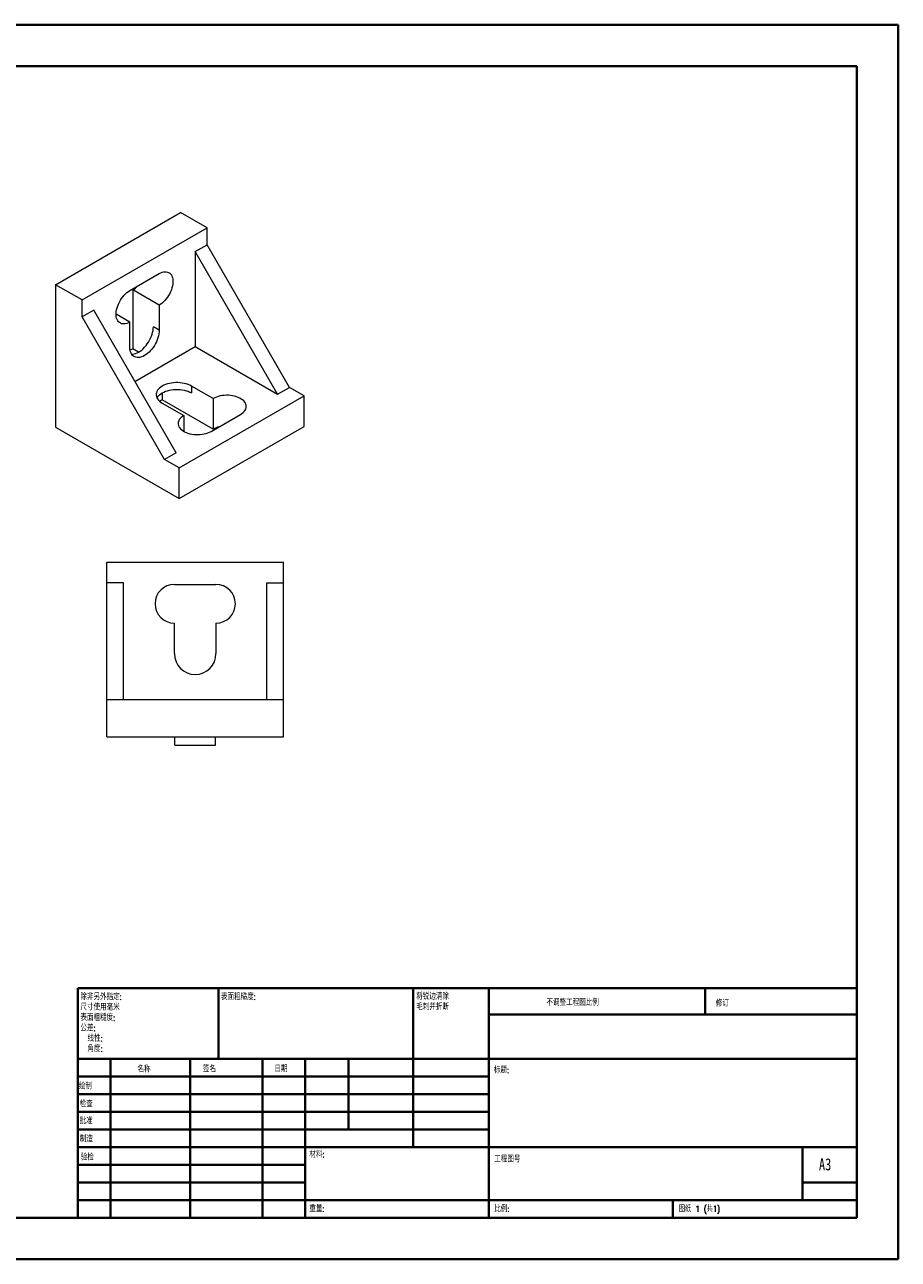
# Model space of a CAD drawing. Header units: millimetres. Extents: x 0 to 420, y 0 to 297.
# Tile 2 of 2: x 210 to 420, y 0 to 297. Entities that reach past the tile are written whole.
import ezdxf

# ---------------------------------------------------------------- set-up
doc = ezdxf.new("R2010")
doc.units = ezdxf.units.MM
doc.styles.add('SLDTEXTSTYLE0', font='TXT', dxfattribs={"width": 0.75, "bigfont": 'bigfont'})
doc.styles.add('SLDTEXTSTYLE1', font='TXT', dxfattribs={"width": 0.75})
doc.styles.add('SLDTEXTSTYLE2', font='TXT', dxfattribs={"width": 0.694444, "bigfont": 'bigfont'})

# ---------------------------------------------------------------- blocks, each defined once
blk = doc.blocks.new('SW_NOTE_0')
at = {"color": 0, "linetype": 'Continuous', "lineweight": 0, "char_height": 1.5, "attachment_point": 1, "style": 'SLDTEXTSTYLE0'}
for s, insert in [('\\M+18FAB锐边\\M+190B4\\M+18F9C', (0, 1.93)), ('\\M+196D1\\M+18E68\\M+19BF3\\M+190DC\\M+19266', (0, -0.57))]:
    blk.add_mtext(s, dxfattribs=dict(at, insert=insert))
blk = doc.blocks.new('SW_NOTE_1')
at = {"color": 0, "linetype": 'Continuous', "lineweight": 0, "char_height": 1.5, "attachment_point": 1, "style": 'SLDTEXTSTYLE0'}
for s, insert in [('\\M+18F9C\\M+194F1另\\M+18A4F\\M+18E77\\M+192E8:', (0, 1.93)), ('\\M+18EDA\\M+190A1\\M+18E67\\M+19770\\M+19F7C\\M+195C4', (0, -0.57)), ('\\M+1955C\\M+196CA\\M+19165糙\\M+19378:', (0, -3.07)), ('\\M+18CF6\\M+18DB7:', (0, -5.57)), ('线\\M+190AB:', (1.69, -8.07)), ('\\M+18A70\\M+19378:', (1.69, -10.57))]:
    blk.add_mtext(s, dxfattribs=dict(at, insert=insert))

msp = doc.modelspace()

# ---------------------------------------------------------------- linework, layer by layer
at = {"color": 7, "linetype": 'Continuous', "lineweight": 40}
for p, q in [((0.08, 297.21), (420.08, 297.21)), ((420.08, 0.21), (420.08, 297.21)), ((25.08, 287.21), (410.08, 287.21)), ((410.08, 287.21), (410.08, 10.21)), ((222.88, 65.46), (410.08, 65.46)), ((222.88, 65.46), (222.88, 10.21)), ((256.68, 48.46), (256.68, 65.46)), ((303.48, 65.46), (303.48, 27.21)), ((321.68, 65.46), (321.68, 10.21)), ((373.68, 59.09), (373.68, 65.46)), ((410.08, 59.09), (321.68, 59.09)), ((410.08, 48.46), (222.88, 48.46)), ((230.68, 48.46), (230.68, 10.21)), ((249.87, 48.46), (249.87, 10.21)), ((267.28, 48.46), (267.28, 10.21)), ((277.48, 10.21), (277.48, 48.46)), ((287.88, 31.46), (287.88, 48.46)), ((321.68, 44.21), (222.88, 44.21)), ((321.68, 39.96), (222.88, 39.96)), ((321.68, 35.71), (222.88, 35.71)), ((321.68, 31.46), (222.88, 31.46)), ((277.48, 27.21), (222.88, 27.21)), ((277.48, 27.21), (410.08, 27.21)), ((397.08, 14.46), (397.08, 27.21)), ((277.48, 22.96), (222.88, 22.96)), ((277.48, 18.71), (222.88, 18.71)), ((410.08, 18.71), (397.08, 18.71)), ((222.88, 14.46), (410.08, 14.46)), ((365.88, 10.21), (365.88, 14.46)), ((25.08, 10.21), (410.08, 10.21)), ((0.08, 0.21), (420.08, 0.21))]:
    msp.add_line(p, q, dxfattribs=at)
at = {"color": 7, "linetype": 'Continuous', "lineweight": 15}
for p, q in [((217.49, 234.67), (247.55, 252.02)), ((253.91, 248.35), (247.55, 252.02)), ((223.86, 231), (253.91, 248.35)), ((253.91, 244.26), (253.91, 248.35)), ((251.08, 242.63), (253.91, 244.26)), ((273.71, 209.97), (253.91, 244.26)), ((251.08, 242.63), (251.08, 219.77)), ((270.88, 208.34), (251.08, 242.63)), ((217.49, 234.67), (217.49, 200.38)), ((223.86, 231), (217.49, 234.67)), ((235.35, 233.27), (242.42, 237.35)), ((242.42, 229.74), (236.06, 233.42)), ((236.06, 233.42), (236.06, 219.26)), ((223.86, 226.91), (223.86, 231)), ((242.42, 229.74), (242.42, 223.75)), ((226.69, 228.55), (223.86, 226.91)), ((243.66, 192.62), (223.86, 226.91)), ((246.49, 194.25), (226.69, 228.55)), ((235.35, 225.66), (232.06, 227.56)), ((235.35, 219.67), (235.35, 225.66)), ((242.42, 223.75), (241.01, 224.56)), ((236.06, 219.26), (235.42, 218.89)), ((237.47, 218.44), (236.06, 219.26)), ((236.59, 211.4), (251.08, 219.77)), ((251.08, 219.77), (270.88, 208.34)), ((243.13, 208.64), (243.13, 207.01)), ((247.19, 190.58), (277.25, 207.93)), ((255.39, 207.28), (250.2, 210.28)), ((250.2, 210.28), (250.2, 208.64)), ((270.88, 208.34), (273.71, 209.97)), ((277.25, 207.93), (273.71, 209.97)), ((277.25, 200.58), (277.25, 207.93)), ((243.13, 207.01), (242.49, 206.64)), ((255.39, 199.93), (243.13, 207.01)), ((243.13, 206.19), (248.32, 203.2)), ((255.39, 207.28), (255.39, 199.93)), ((248.32, 203.2), (248.32, 199.39)), ((254.91, 199.39), (261.98, 203.48)), ((217.49, 200.38), (247.19, 183.23)), ((247.19, 183.23), (277.25, 200.58)), ((246.49, 194.25), (243.66, 192.62)), ((247.19, 190.58), (243.66, 192.62)), ((247.19, 183.23), (247.19, 190.58)), ((229.81, 167.91), (272.31, 167.91)), ((229.81, 162.91), (229.81, 167.91)), ((272.31, 162.91), (272.31, 167.91)), ((233.81, 162.91), (229.81, 162.91)), ((229.81, 134.91), (229.81, 162.91)), ((233.81, 134.91), (233.81, 162.91)), ((246.06, 162.57), (256.06, 162.57)), ((268.31, 134.91), (268.31, 162.91)), ((268.31, 162.91), (272.31, 162.91)), ((272.31, 134.91), (272.31, 162.91)), ((246.06, 145.91), (246.06, 153.25)), ((256.06, 153.25), (256.06, 145.91)), ((229.81, 125.91), (229.81, 134.91)), ((229.81, 134.91), (272.31, 134.91)), ((272.31, 125.91), (272.31, 134.91)), ((229.81, 125.91), (272.31, 125.91)), ((246.16, 123.91), (246.16, 125.91)), ((255.96, 123.91), (255.96, 125.91)), ((246.16, 123.91), (255.96, 123.91))]:
    msp.add_line(p, q, dxfattribs=at)
at = {"color": 7, "linetype": 'Continuous', "lineweight": 15, "flags": 128}
for points in [[(242.42, 237.35), (242.78, 237.53), (243.13, 237.67), (243.47, 237.76), (243.8, 237.8), (244.12, 237.78), (244.41, 237.72), (244.68, 237.61), (244.93, 237.46), (245.15, 237.25), (245.33, 237.01), (245.48, 236.72), (245.59, 236.39), (245.67, 236.04), (245.71, 235.65), (245.71, 235.24), (245.67, 234.81), (245.59, 234.36), (245.48, 233.9), (245.33, 233.44), (245.15, 232.99), (244.93, 232.53), (244.68, 232.09), (244.41, 231.67), (244.12, 231.27), (243.8, 230.89), (243.47, 230.55), (243.13, 230.24), (242.78, 229.97), (242.42, 229.74)], [(235.35, 225.66), (234.99, 225.48), (234.64, 225.34), (234.3, 225.25), (233.97, 225.22), (233.65, 225.23), (233.36, 225.29), (233.08, 225.4), (232.84, 225.55), (232.62, 225.76), (232.44, 226), (232.29, 226.29), (232.18, 226.62), (232.1, 226.97), (232.06, 227.36), (232.06, 227.77), (232.1, 228.2), (232.18, 228.65), (232.29, 229.11), (232.44, 229.57), (232.62, 230.02), (232.84, 230.48), (233.08, 230.92), (233.36, 231.34), (233.65, 231.74), (233.97, 232.12), (234.3, 232.46), (234.64, 232.77), (234.99, 233.04), (235.35, 233.27)], [(242.42, 223.75), (242.4, 223.31), (242.34, 222.85), (242.25, 222.39), (242.11, 221.91), (241.95, 221.43), (241.75, 220.96), (241.51, 220.49), (241.25, 220.04), (240.96, 219.6), (240.65, 219.19), (240.32, 218.81), (239.98, 218.45), (239.62, 218.14), (239.25, 217.86), (238.88, 217.62), (238.52, 217.43), (238.15, 217.29), (237.79, 217.19), (237.45, 217.15), (237.12, 217.15), (236.81, 217.2), (236.52, 217.31), (236.26, 217.46), (236.02, 217.66), (235.82, 217.9), (235.65, 218.18), (235.52, 218.5), (235.43, 218.86), (235.37, 219.25), (235.35, 219.67)], [(235.78, 217.96), (236.03, 217.96), (236.38, 218.01), (236.74, 218.11), (237.1, 218.25), (237.47, 218.44), (237.84, 218.68), (238.21, 218.95), (238.56, 219.27), (238.91, 219.62), (239.24, 220.01), (239.55, 220.42), (239.84, 220.86), (240.1, 221.31), (240.33, 221.77), (240.53, 222.25), (240.7, 222.73), (240.83, 223.2), (240.93, 223.67), (240.99, 224.13), (241.01, 224.56)], [(250.2, 210.28), (249.81, 210.48), (249.39, 210.66), (248.93, 210.81), (248.45, 210.93), (247.96, 211.02), (247.45, 211.09), (246.92, 211.12), (246.4, 211.12), (245.88, 211.09), (245.37, 211.02), (244.87, 210.93), (244.39, 210.81), (243.94, 210.66), (243.52, 210.48), (243.13, 210.28), (242.78, 210.05), (242.47, 209.81), (242.21, 209.55), (241.99, 209.27), (241.83, 208.98), (241.72, 208.69), (241.67, 208.39), (241.67, 208.08), (241.72, 207.78), (241.83, 207.49), (241.99, 207.2), (242.21, 206.92), (242.47, 206.66), (242.78, 206.42), (243.13, 206.19)], [(241.87, 207.42), (241.99, 207.64), (242.21, 207.91), (242.47, 208.17), (242.78, 208.42), (243.13, 208.64), (243.52, 208.84), (243.94, 209.02), (244.39, 209.17), (244.87, 209.3), (245.37, 209.39), (245.88, 209.45), (246.4, 209.48), (246.92, 209.48), (247.45, 209.45), (247.96, 209.39), (248.45, 209.3), (248.93, 209.17), (249.39, 209.02), (249.81, 208.84), (250.2, 208.64)], [(261.98, 203.48), (262.31, 203.69), (262.61, 203.93), (262.86, 204.18), (263.05, 204.45), (263.2, 204.73), (263.3, 205.01), (263.34, 205.3), (263.32, 205.6), (263.26, 205.88), (263.13, 206.17), (262.96, 206.44), (262.74, 206.7), (262.47, 206.95), (262.15, 207.17), (261.79, 207.38), (261.4, 207.56), (260.98, 207.72), (260.52, 207.85), (260.05, 207.95), (259.56, 208.02), (259.06, 208.06), (258.56, 208.06), (258.06, 208.04), (257.56, 207.99), (257.08, 207.9), (256.61, 207.79), (256.18, 207.64), (255.77, 207.47), (255.39, 207.28)], [(248.32, 203.2), (247.98, 202.98), (247.69, 202.74), (247.44, 202.49), (247.24, 202.22), (247.09, 201.94), (247, 201.66), (246.96, 201.37), (246.97, 201.08), (247.04, 200.79), (247.16, 200.51), (247.34, 200.23), (247.56, 199.97), (247.83, 199.73), (248.15, 199.5), (248.5, 199.29), (248.9, 199.11), (249.32, 198.96), (249.77, 198.83), (250.25, 198.73), (250.74, 198.66), (251.23, 198.62), (251.74, 198.61), (252.24, 198.63), (252.74, 198.69), (253.22, 198.77), (253.68, 198.89), (254.12, 199.03), (254.53, 199.2), (254.91, 199.39)]]:
    msp.add_lwpolyline(points, dxfattribs=at)
at = {"color": 7, "linetype": 'Continuous', "lineweight": 15}
for centre, radius, start, end in [((233.16, 238.29), 5.67, 300.7225, 316.1033), ((258.16, 194.99), 5.66, 103.9648, 119.2749), ((246.06, 157.91), 4.66, 90, 270), ((256.06, 157.91), 4.66, 270, 90), ((251.06, 145.91), 5, 180, 0)]:
    msp.add_arc(centre, radius, start, end, dxfattribs=at)

# ---------------------------------------------------------------- block references
at = {"color": 7, "linetype": 'Continuous', "lineweight": 0}
for name, p in [('SW_NOTE_1', (223.47, 62.2)), ('SW_NOTE_0', (304.19, 62.28))]:
    msp.add_blockref(name, p, dxfattribs=at)

# ---------------------------------------------------------------- texts
at = {"color": 7, "linetype": 'Continuous', "lineweight": 0, "attachment_point": 1}
for s, insert, char_height, style in [('\\M+1955C\\M+196CA\\M+19165糙\\M+19378:', (257.25, 64.13), 1.5, 'SLDTEXTSTYLE0'), ('\\M+19573调\\M+190AE\\M+18D48\\M+192F6图\\M+194E4\\M+197E1', (335.49, 62.75), 1.5, 'SLDTEXTSTYLE0'), ('\\M+18F43订', (376.21, 62.55), 1.5, 'SLDTEXTSTYLE0'), ('\\M+196BC\\M+18FCC', (237.2, 46.72), 1.5, 'SLDTEXTSTYLE0'), ('签\\M+196BC', (252.91, 46.78), 1.5, 'SLDTEXTSTYLE0'), ('\\M+193FA\\M+18AFA', (270.09, 46.79), 1.5, 'SLDTEXTSTYLE0'), ('标题:', (322.84, 46.49), 1.5, 'SLDTEXTSTYLE0'), ('绘\\M+190A7', (223.09, 42.64), 1.5, 'SLDTEXTSTYLE0'), ('检查', (223.29, 38.37), 1.5, 'SLDTEXTSTYLE0'), ('\\M+194E1\\M+18F79', (223.28, 34.28), 1.5, 'SLDTEXTSTYLE0'), ('\\M+190A7\\M+191A2', (223.33, 29.95), 1.5, 'SLDTEXTSTYLE0'), ('验检', (223.55, 25.56), 1.5, 'SLDTEXTSTYLE0'), ('\\M+18DDE\\M+197BF:', (278.52, 26.2), 1.5, 'SLDTEXTSTYLE0'), ('\\M+18D48\\M+192F6图\\M+18D86', (322.95, 25.08), 1.5, 'SLDTEXTSTYLE0'), ('A3', (401, 24.52), 2.91, 'SLDTEXTSTYLE1'), ('\\M+18F64\\M+197CA:', (278.5, 13.16), 1.4986, 'SLDTEXTSTYLE0'), ('\\M+194E4\\M+197E1:', (322.95, 13.11), 1.5, 'SLDTEXTSTYLE0'), ('图纸 1 (\\M+18BA41)', (367.36, 13.11), 1.5, 'SLDTEXTSTYLE2')]:
    msp.add_mtext(s, dxfattribs=dict(at, insert=insert, char_height=char_height, style=style))

doc.saveas('drawing.dxf')
